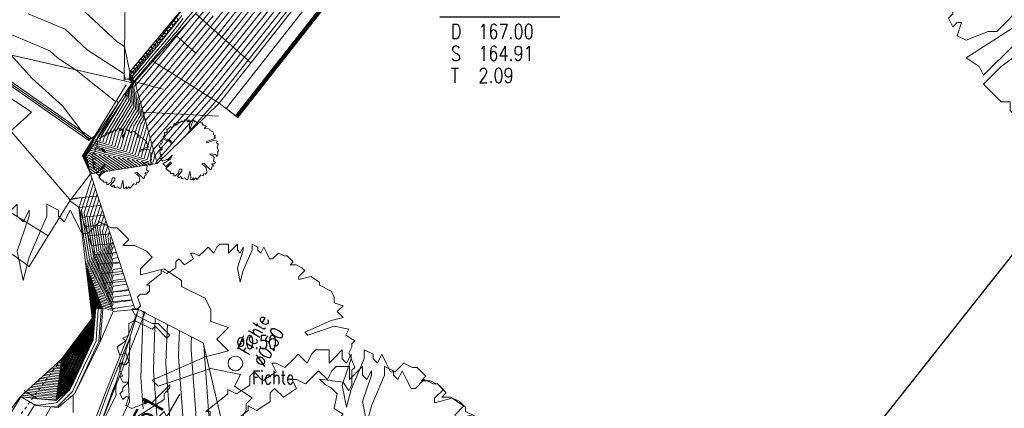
# Model space of a CAD drawing. Header units: metres. Extents: x 3490449 to 3490968, y 5754217 to 5754743.
# Tile 68 of 212: x 3490565 to 3490599, y 5754438 to 5754451. Entities that reach past the tile are written whole.
import ezdxf
from ezdxf.enums import TextEntityAlignment as Align

# ---------------------------------------------------------------- set-up
doc = ezdxf.new("R2010")
doc.units = ezdxf.units.M
doc.header["$LTSCALE"] = 0.25
doc.linetypes.add('Kartierung-07$0$AUSGEZOGEN', pattern=[0])
doc.linetypes.add('Kartierung-07$0$STRICHLINIE', pattern=[19.05, 12.7, -6.35])
for name, color, linetype, lineweight, true_color in [('Kartierung-07$0$$BOESCHUNG', 7, 'Continuous', 18, 0x82563a), ('Kartierung-07$0$$BRUCH', 7, 'Continuous', 18, 0x82563a), ('Kartierung-07$0$$HOEHEN_Haupt', 7, 'Continuous', 18, 0x82563a), ('Kartierung-07$0$$HOEHEN_Mittel', 7, 'Continuous', 18, 0x82563a), ('Kartierung-07$0$B_Bau', 7, 'Continuous', 18, 0x82563a), ('Kartierung-07$0$B_Baum', 7, 'Continuous', 18, 0x82563a), ('Kartierung-07$0$B_Befestigt', 7, 'Continuous', 18, 0x82563a), ('Kartierung-07$0$B_Boeschung_OK', 7, 'Continuous', 18, 0x82563a), ('Kartierung-07$0$B_Boeschung_UK', 7, 'Continuous', 18, 0x82563a), ('Kartierung-07$0$B_Gelaendeknick', 7, 'Continuous', 18, 0x82563a), ('Kartierung-07$0$B_Haus', 7, 'Kartierung-07$0$AUSGEZOGEN', 18, 0x82563a), ('Kartierung-07$0$B_Hecke', 7, 'Continuous', 18, 0x82563a), ('Kartierung-07$0$B_Mauer', 7, 'Kartierung-07$0$AUSGEZOGEN', 18, 0x82563a), ('Kartierung-07$0$B_Rinne', 7, 'Continuous', 18, 0x82563a), ('Kartierung-07$0$B_Schrift_Baum', 7, 'Continuous', 18, 0x82563a), ('Kartierung-07$0$B_Schrift_Baum_60Grad', 7, 'Continuous', 18, 0x82563a), ('Kartierung-07$0$B_Ueberdachung', 7, 'Kartierung-07$0$STRICHLINIE', 18, 0x82563a), ('Kartierung-07$0$B_Zaun', 7, 'Kartierung-07$0$AUSGEZOGEN', 18, 0x82563a), ('Kartierung-07$0$B_Zufahrt_Zugang', 7, 'Continuous', 18, 0x82563a), ('Kartierung-07$0$Hilfe_DGM', 7, 'Continuous', 18, 0x82563a)]:
    doc.layers.add(name, color=color, linetype=linetype, lineweight=lineweight, true_color=true_color)
doc.layers.add('Kartierung-07$0$B_MW-Leitung_Aus', color=7, linetype='Continuous', true_color=0x82563a)
doc.layers.add('Kartierung-07$0$B_Schachtschrift_SW_AUS', color=7, linetype='Continuous', true_color=0x82563a)
doc.layers.add('Kartierung-07$0$B_Schachtschrift_MW_HA_60Grad_AUS', color=7, linetype='Continuous')
doc.styles.add('Kartierung-07$0$STANDARD', font='romans.shx', dxfattribs={"width": 0.8})

# ---------------------------------------------------------------- blocks, each defined once
blk = doc.blocks.new('Kartierung-07$0$Zufahrt')
at = {"layer": 'Kartierung-07$0$B_Zufahrt_Zugang'}
for p, q in [((-0.7, -2.8), (0, 0)), ((0, 0), (0.7, -2.8)), ((-0.7, -2.8), (0.7, -2.8))]:
    blk.add_line(p, q, dxfattribs=at)
blk = doc.blocks.new('Kartierung-07$0$Hecke')
at = {"layer": 'Kartierung-07$0$B_Hecke'}
blk.add_lwpolyline([(-0.447, -0.197), (-0.472, -0.185), (-0.46, -0.147), (-0.472, -0.147), (-0.485, -0.16), (-0.497, -0.135), (-0.485, -0.122), (-0.485, -0.11), (-0.46, -0.085), (-0.485, -0.085), (-0.497, -0.06), (-0.485, -0.06), (-0.497, -0.035), (-0.497, -0.01), (-0.485, 0.003), (-0.485, -0.01), (-0.472, -0.01), (-0.46, 0.003), (-0.472, 0.04), (-0.497, 0.028), (-0.51, 0.065), (-0.472, 0.09), (-0.485, 0.103), (-0.46, 0.115), (-0.46, 0.14), (-0.46, 0.165), (-0.435, 0.178), (-0.36, 0.14), (-0.347, 0.153), (-0.297, 0.103), (-0.285, 0.115), (-0.335, 0.165), (-0.36, 0.165), (-0.435, 0.203), (-0.447, 0.228), (-0.422, 0.228), (-0.41, 0.24), (-0.422, 0.278), (-0.41, 0.29), (-0.385, 0.29), (-0.372, 0.303), (-0.372, 0.328), (-0.385, 0.328), (-0.322, 0.378), (-0.322, 0.39), (-0.297, 0.378), (-0.26, 0.403), (-0.26, 0.428), (-0.247, 0.44), (-0.222, 0.415), (-0.185, 0.44), (-0.197, 0.465), (-0.185, 0.465), (-0.16, 0.453), (-0.135, 0.478), (-0.122, 0.49), (-0.097, 0.465), (-0.085, 0.49), (-0.072, 0.503), (-0.035, 0.503), (-0.035, 0.465), (-0.022, 0.478), (0.003, 0.503), (0.003, 0.478), (0.015, 0.465), (0.028, 0.49), (0.028, 0.478), (0.003, 0.403), (0.015, 0.34), (0.028, 0.39), (0.065, 0.478), (0.065, 0.503), (0.09, 0.49), (0.09, 0.478), (0.103, 0.465), (0.115, 0.49), (0.128, 0.465), (0.14, 0.44), (0.153, 0.44), (0.178, 0.465), (0.203, 0.453), (0.215, 0.453), (0.24, 0.428), (0.228, 0.415), (0.253, 0.415), (0.278, 0.403), (0.29, 0.39), (0.265, 0.365), (0.265, 0.353), (0.315, 0.365), (0.353, 0.34), (0.353, 0.328), (0.403, 0.303), (0.415, 0.278), (0.415, 0.253), (0.453, 0.24), (0.428, 0.215), (0.453, 0.19), (0.403, 0.178), (0.29, 0.128), (0.303, 0.115), (0.415, 0.153), (0.478, 0.14), (0.465, 0.115), (0.503, 0.09), (0.49, 0.078), (0.49, 0.065), (0.478, 0.04), (0.503, -0.022), (0.49, -0.035), (0.49, -0.097), (0.478, -0.122), (0.453, -0.085), (0.353, -0.072), (0.378, -0.097), (0.403, -0.11), (0.428, -0.135), (0.415, -0.197), (0.453, -0.222), (0.428, -0.247), (0.39, -0.247), (0.415, -0.285), (0.39, -0.297), (0.378, -0.347), (0.365, -0.347), (0.253, -0.235), (0.215, -0.247), (0.253, -0.272), (0.29, -0.31), (0.303, -0.385), (0.278, -0.422), (0.253, -0.41), (0.24, -0.447), (0.203, -0.435), (0.14, -0.51), (0.115, -0.485), (0.078, -0.522), (0.078, -0.485), (0.053, -0.51), (0.028, -0.51), (0.028, -0.46), (0.015, -0.372), (-0.022, -0.51), (-0.047, -0.51), (-0.072, -0.485), (-0.11, -0.497), (-0.135, -0.497), (-0.122, -0.472), (-0.147, -0.46), (-0.16, -0.485), (-0.197, -0.46), (-0.122, -0.372), (-0.122, -0.335), (-0.16, -0.335), (-0.185, -0.41), (-0.235, -0.447), (-0.26, -0.447), (-0.26, -0.41), (-0.31, -0.41), (-0.322, -0.397), (-0.322, -0.372), (-0.347, -0.372), (-0.397, -0.322), (-0.347, -0.272), (-0.297, -0.235), (-0.31, -0.21), (-0.397, -0.297), (-0.41, -0.272), (-0.447, -0.247), (-0.31, -0.16), (-0.31, -0.135), (-0.285, -0.11), (-0.285, -0.097), (-0.36, -0.172), (-0.385, -0.172), (-0.447, -0.197)], dxfattribs=at)
blk = doc.blocks.new('Kartierung-07$0$B_Schachtbeschriftung')
blk.add_line((0, 0), (8.186, 0))
at = {"style": 'Kartierung-07$0$STANDARD', "width": 0.8}
for s, p in [('D ', (0.75, -0.5)), ('S ', (0.75, -2)), ('T ', (0.75, -3.5))]:
    blk.add_text(s, height=1, dxfattribs=at).set_placement(p, align=Align.TOP_LEFT)
at = {"ltscale": 0.02, "style": 'Kartierung-07$0$STANDARD', "width": 0.8}
for tag, p, height in [('NUMMER', (0.759, 0.479), 1.5), ('DECKEL', (2.627, -1.5), 1), ('SOHLE', (2.625, -2.996), 1), ('TIEFE', (2.628, -4.501), 1)]:
    blk.add_attdef(tag, p, '', height=height, dxfattribs=at)
at = {"ltscale": 0.02, "style": 'Kartierung-07$0$STANDARD', "width": 0.8, "flags": 1}
blk.add_attdef('FOTO', (1.057, -6.131), '', height=1, dxfattribs=at)
blk = doc.blocks.new('Kartierung-07$0$B_Baum')
at = {"layer": 'Kartierung-07$0$B_Baum'}
blk.add_lwpolyline([(-0.4417, -0.1918), (-0.4667, -0.1793), (-0.4542, -0.1418), (-0.4667, -0.1418), (-0.4792, -0.1543), (-0.4917, -0.1293), (-0.4792, -0.1168), (-0.4792, -0.1043), (-0.4542, -0.0793), (-0.4792, -0.0793), (-0.4917, -0.0543), (-0.4792, -0.0543), (-0.4917, -0.0293), (-0.4917, -0.0043), (-0.4792, 0.0082), (-0.4792, -0.0043), (-0.4667, -0.0043), (-0.4542, 0.0082), (-0.4667, 0.0457), (-0.4917, 0.0332), (-0.5042, 0.0707), (-0.4667, 0.0957), (-0.4792, 0.1082), (-0.4542, 0.1207), (-0.4542, 0.1457), (-0.4542, 0.1707), (-0.4292, 0.1832), (-0.3542, 0.1457), (-0.3417, 0.1582), (-0.2917, 0.1082), (-0.2792, 0.1207), (-0.3292, 0.1707), (-0.3542, 0.1707), (-0.4292, 0.2082), (-0.4417, 0.2332), (-0.4167, 0.2332), (-0.4042, 0.2457), (-0.4167, 0.2832), (-0.4042, 0.2957), (-0.3792, 0.2957), (-0.3667, 0.3082), (-0.3667, 0.3332), (-0.3792, 0.3332), (-0.3167, 0.3832), (-0.3167, 0.3957), (-0.2917, 0.3832), (-0.2542, 0.4082), (-0.2542, 0.4332), (-0.2417, 0.4457), (-0.2167, 0.4207), (-0.1792, 0.4457), (-0.1917, 0.4707), (-0.1792, 0.4707), (-0.1542, 0.4582), (-0.1292, 0.4832), (-0.1167, 0.4957), (-0.0917, 0.4707), (-0.0792, 0.4957), (-0.0667, 0.5082), (-0.0292, 0.5082), (-0.0292, 0.4707), (-0.0167, 0.4832), (0.0083, 0.5082), (0.0083, 0.4832), (0.0208, 0.4707), (0.0333, 0.4957), (0.0333, 0.4832), (0.0083, 0.4082), (0.0208, 0.3457), (0.0333, 0.3957), (0.0708, 0.4832), (0.0708, 0.5082), (0.0958, 0.4957), (0.0958, 0.4832), (0.1083, 0.4707), (0.1208, 0.4957), (0.1333, 0.4707), (0.1458, 0.4457), (0.1583, 0.4457), (0.1833, 0.4707), (0.2083, 0.4582), (0.2208, 0.4582), (0.2458, 0.4332), (0.2333, 0.4207), (0.2583, 0.4207), (0.2833, 0.4082), (0.2958, 0.3957), (0.2708, 0.3707), (0.2708, 0.3582), (0.3208, 0.3707), (0.3583, 0.3457), (0.3583, 0.3332), (0.4083, 0.3082), (0.4208, 0.2832), (0.4208, 0.2582), (0.4583, 0.2457), (0.4333, 0.2207), (0.4583, 0.1957), (0.4083, 0.1832), (0.2958, 0.1332), (0.3083, 0.1207), (0.4208, 0.1582), (0.4833, 0.1457), (0.4708, 0.1207), (0.5083, 0.0957), (0.4958, 0.0832), (0.4958, 0.0707), (0.4833, 0.0457), (0.5083, -0.0168), (0.4958, -0.0293), (0.4958, -0.0918), (0.4833, -0.1168), (0.4583, -0.0793), (0.3583, -0.0668), (0.3833, -0.0918), (0.4083, -0.1043), (0.4333, -0.1293), (0.4208, -0.1918), (0.4583, -0.2168), (0.4333, -0.2418), (0.3958, -0.2418), (0.4208, -0.2793), (0.3958, -0.2918), (0.3833, -0.3418), (0.3708, -0.3418), (0.2583, -0.2293), (0.2208, -0.2418), (0.2583, -0.2668), (0.2958, -0.3043), (0.3083, -0.3793), (0.2833, -0.4168), (0.2583, -0.4043), (0.2458, -0.4418), (0.2083, -0.4293), (0.1458, -0.5043), (0.1208, -0.4793), (0.0833, -0.5168), (0.0833, -0.4793), (0.0583, -0.5043), (0.0333, -0.5043), (0.0333, -0.4543), (0.0208, -0.3668), (-0.0167, -0.5043), (-0.0417, -0.5043), (-0.0667, -0.4793), (-0.1042, -0.4918), (-0.1292, -0.4918), (-0.1167, -0.4668), (-0.1417, -0.4543), (-0.1542, -0.4793), (-0.1917, -0.4543), (-0.1167, -0.3668), (-0.1167, -0.3293), (-0.1542, -0.3293), (-0.1792, -0.4043), (-0.2292, -0.4418), (-0.2542, -0.4418), (-0.2542, -0.4043), (-0.3042, -0.4043), (-0.3167, -0.3918), (-0.3167, -0.3668), (-0.3417, -0.3668), (-0.3917, -0.3168), (-0.3417, -0.2668), (-0.2917, -0.2293), (-0.3042, -0.2043), (-0.3917, -0.2918), (-0.4042, -0.2668), (-0.4417, -0.2418), (-0.3042, -0.1543), (-0.3042, -0.1293), (-0.2792, -0.1043), (-0.2792, -0.0918), (-0.3542, -0.1668), (-0.3792, -0.1668), (-0.4417, -0.1918)], dxfattribs=at)

msp = doc.modelspace()

# ---------------------------------------------------------------- linework, layer by layer
at = {"layer": 'Kartierung-07$0$$BOESCHUNG', "ltscale": 0.02}
for p, q in [((3490571.355, 5754451.667, 166.593), (3490573.24, 5754449.982)), ((3490570.689, 5754450.921, 166.617), (3490571.363, 5754450.318, 108.451)), ((3490569.899, 5754450.038, 166.646), (3490572.162, 5754448.609, 165.12)), ((3490569.287, 5754449.34, 166.66), (3490570.254, 5754449.082, 108.494)), ((3490569.568, 5754448.298, -0.143), (3490572.139, 5754448.161, -1.526))]:
    msp.add_line(p, q, dxfattribs=at)
at = {"layer": 'Kartierung-07$0$$BRUCH', "ltscale": 0.02}
for p, q in [((3490572.162, 5754448.609), (3490577.832, 5754455.835)), ((3490572.712, 5754448.177), (3490578.384, 5754455.405)), ((3490578.463, 5754455.343), (3490572.791, 5754448.115)), ((3490573.904, 5754454.518), (3490569.899, 5754450.038)), ((3490569.108, 5754449.672), (3490572.54, 5754453.806)), ((3490568.952, 5754452.181), (3490568.919, 5754449.365)), ((3490563.249, 5754450.537), (3490567.748, 5754447.387)), ((3490563.29, 5754450.657), (3490568.919, 5754449.365)), ((3490569.899, 5754450.038), (3490569.287, 5754449.34)), ((3490569.088, 5754449.424), (3490569.108, 5754449.672)), ((3490568.919, 5754449.365), (3490569.192, 5754449.3)), ((3490569.088, 5754449.424), (3490569.192, 5754449.3)), ((3490569.287, 5754449.34), (3490570.039, 5754446.553)), ((3490567.495, 5754446.812), (3490568.991, 5754449.239)), ((3490569.192, 5754449.3), (3490567.557, 5754446.9)), ((3490572.162, 5754448.609), (3490572.712, 5754448.177)), ((3490567.495, 5754446.812), (3490567.774, 5754446.203)), ((3490567.071, 5754445.282), (3490567.774, 5754446.203)), ((3490567.774, 5754446.203), (3490569.297, 5754441.576)), ((3490567.373, 5754445.061), (3490567.071, 5754445.282)), ((3490567.827, 5754441.282), (3490567.373, 5754445.061)), ((3490567.953, 5754441.616), (3490567.866, 5754440.533)), ((3490568.192, 5754441.597), (3490567.953, 5754441.616)), ((3490566.775, 5754439.869), (3490567.827, 5754441.282)), ((3490568.192, 5754441.597), (3490568.102, 5754440.468)), ((3490568.102, 5754440.468), (3490568.547, 5754441.508)), ((3490569.408, 5754441.57), (3490568.305, 5754438.802)), ((3490568.528, 5754438.714), (3490569.408, 5754441.57)), ((3490568.547, 5754441.508), (3490569.297, 5754441.576)), ((3490569.297, 5754441.576), (3490569.408, 5754441.57)), ((3490567.866, 5754440.533), (3490567.047, 5754438.86)), ((3490567.24, 5754438.709), (3490568.102, 5754440.468)), ((3490572.496, 5754436.7), (3490571.615, 5754440.431)), ((3490565.386, 5754438.603), (3490565.905, 5754438.296)), ((3490565.981, 5754438.53), (3490565.386, 5754438.603)), ((3490567.047, 5754438.86), (3490566.592, 5754438.474)), ((3490566.67, 5754438.226), (3490567.24, 5754438.709)), ((3490568.305, 5754438.802), (3490567.926, 5754437.817)), ((3490568.162, 5754437.763), (3490568.528, 5754438.714)), ((3490565.905, 5754438.296), (3490566.67, 5754438.226)), ((3490566.592, 5754438.474), (3490565.981, 5754438.53))]:
    msp.add_line(p, q, dxfattribs=at)
at = {"layer": 'Kartierung-07$0$$HOEHEN_Haupt', "ltscale": 0.02}
for points in [[(3490568.775, 5754446.358), (3490568.059, 5754446.858), (3490568.797, 5754447.049), (3490569, 5754447.743), (3490569.159, 5754448.007), (3490569.196, 5754448.066), (3490569.26, 5754448.173), (3490569.361, 5754448.339), (3490569.318, 5754448.988), (3490569.373, 5754449.02), (3490569.849, 5754449.591), (3490570.116, 5754449.901), (3490571.098, 5754451.098), (3490571.915, 5754452.092)], [(3490573.13, 5754452.256), (3490572.004, 5754450.83), (3490571.484, 5754450.196), (3490570.857, 5754449.433), (3490569.676, 5754448.061), (3490569.643, 5754448.021), (3490569.639, 5754448.019), (3490569.642, 5754447.974), (3490569.635, 5754447.962), (3490569.63, 5754447.955), (3490569.628, 5754447.951), (3490569.617, 5754447.932), (3490569.3, 5754446.848), (3490568.861, 5754446.735), (3490569.287, 5754446.437)], [(3490569.798, 5754446.516), (3490569.662, 5754446.611), (3490569.803, 5754446.647), (3490569.912, 5754447.022), (3490571.035, 5754448.31), (3490571.598, 5754448.965), (3490571.869, 5754449.294), (3490572.094, 5754449.568), (3490574.2, 5754452.236)], [(3490570.838, 5754451.707), (3490569.841, 5754450.439), (3490569.656, 5754450.223), (3490569.284, 5754449.753), (3490569.149, 5754449.596), (3490569.162, 5754449.393), (3490569.232, 5754449.317), (3490569.208, 5754449.278), (3490569.171, 5754449.222), (3490569.057, 5754449.052), (3490569.079, 5754448.705), (3490568.885, 5754448.384), (3490568.761, 5754448.178), (3490568.691, 5754448.062), (3490568.383, 5754447.554), (3490568.294, 5754447.249), (3490567.781, 5754447.117), (3490567.75, 5754447.07), (3490567.723, 5754447.03), (3490567.707, 5754447.005), (3490567.666, 5754446.944), (3490567.642, 5754446.909), (3490567.601, 5754446.859), (3490567.576, 5754446.821), (3490567.69, 5754446.577), (3490567.725, 5754446.655), (3490568.263, 5754446.279)], [(3490575.561, 5754451.781), (3490573.154, 5754448.715), (3490572.724, 5754448.168), (3490572.724, 5754448.168)], [(3490575.61, 5754451.742), (3490574.994, 5754450.958), (3490572.773, 5754448.129), (3490572.773, 5754448.129)], [(3490564.801, 5754447.956), (3490567.045, 5754445.343), (3490567.081, 5754445.317), (3490567.102, 5754445.322), (3490567.489, 5754445.393), (3490567.381, 5754445.053), (3490567.671, 5754443.226), (3490567.638, 5754443.105), (3490567.624, 5754443.109), (3490567.801, 5754441.72), (3490567.786, 5754441.72), (3490567.837, 5754441.309), (3490567.835, 5754441.276), (3490567.834, 5754441.265), (3490567.83, 5754441.221), (3490566.895, 5754439.942), (3490566.849, 5754439.846), (3490566.805, 5754439.756), (3490566.754, 5754439.711), (3490566.685, 5754439.716), (3490566.616, 5754439.724)], [(3490568.059, 5754445.336), (3490567.826, 5754444.605), (3490568.004, 5754443.481), (3490567.816, 5754442.792), (3490567.735, 5754442.813), (3490567.878, 5754441.696), (3490567.822, 5754441.698), (3490567.862, 5754441.375), (3490567.853, 5754441.262), (3490567.85, 5754441.224), (3490567.838, 5754441.072), (3490567.106, 5754440.071), (3490566.978, 5754439.805), (3490566.859, 5754439.559), (3490566.718, 5754439.433), (3490566.526, 5754439.449), (3490566.336, 5754439.469)], [(3490568.358, 5754444.43), (3490568.27, 5754444.157), (3490568.337, 5754443.737), (3490567.994, 5754442.48), (3490567.846, 5754442.516), (3490567.954, 5754441.672), (3490567.858, 5754441.675), (3490567.887, 5754441.441), (3490567.872, 5754441.247), (3490567.866, 5754441.183), (3490567.846, 5754440.922), (3490567.317, 5754440.199), (3490567.107, 5754439.765), (3490566.912, 5754439.361), (3490566.681, 5754439.155), (3490566.367, 5754439.181), (3490566.056, 5754439.214)], [(3490568.656, 5754443.523), (3490568.537, 5754443.506), (3490568.172, 5754442.167), (3490567.958, 5754442.22), (3490568.031, 5754441.648), (3490567.894, 5754441.653), (3490567.912, 5754441.507), (3490567.89, 5754441.233), (3490567.883, 5754441.141), (3490567.854, 5754440.772), (3490567.528, 5754440.328), (3490567.237, 5754439.725), (3490566.965, 5754439.164), (3490566.645, 5754438.877), (3490566.208, 5754438.913), (3490565.776, 5754438.959)], [(3490568.954, 5754442.617), (3490568.542, 5754442.557), (3490568.35, 5754441.854), (3490568.069, 5754441.924), (3490568.107, 5754441.624), (3490567.93, 5754441.631), (3490567.937, 5754441.573), (3490567.909, 5754441.218), (3490567.899, 5754441.1), (3490567.861, 5754440.623), (3490567.739, 5754440.456), (3490567.366, 5754439.684), (3490567.018, 5754438.966), (3490566.608, 5754438.6), (3490566.05, 5754438.646), (3490565.496, 5754438.703)], [(3490569.253, 5754441.71), (3490568.547, 5754441.609), (3490568.528, 5754441.541), (3490568.18, 5754441.628), (3490568.184, 5754441.6), (3490568.137, 5754441.601), (3490568.132, 5754441.512), (3490568.098, 5754441.071), (3490568.096, 5754441.042), (3490568.089, 5754440.93), (3490568.054, 5754440.481), (3490567.695, 5754439.706), (3490567.644, 5754439.597), (3490567.602, 5754439.508), (3490567.235, 5754438.713), (3490567.226, 5754438.704), (3490567.185, 5754438.662), (3490567.18, 5754438.06)], [(3490568.713, 5754437.628), (3490569.105, 5754438.421), (3490569.062, 5754439.011), (3490569.104, 5754440.208), (3490569.119, 5754440.633), (3490568.958, 5754440.23), (3490568.944, 5754440.194), (3490568.75, 5754439.709), (3490568.377, 5754438.774), (3490568.254, 5754438.433), (3490568.028, 5754437.794)], [(3490571.216, 5754440.637), (3490571.207, 5754440.395), (3490571.2, 5754440.2), (3490571.415, 5754437.249)]]:
    msp.add_lwpolyline(points, dxfattribs=at)
at = {"layer": 'Kartierung-07$0$$HOEHEN_Mittel', "ltscale": 0.02}
for points in [[(3490568.57, 5754446.326), (3490567.739, 5754446.908), (3490568.596, 5754447.129), (3490568.753, 5754447.667), (3490568.972, 5754448.029), (3490569.022, 5754448.111), (3490569.11, 5754448.258), (3490569.248, 5754448.486), (3490569.201, 5754449.211), (3490569.222, 5754449.242), (3490569.229, 5754449.252), (3490569.281, 5754449.337), (3490569.272, 5754449.346), (3490569.271, 5754449.37), (3490569.805, 5754449.995), (3490569.862, 5754450.066), (3490570.735, 5754451.085), (3490570.974, 5754451.389), (3490571.603, 5754452.129)], [(3490569.082, 5754446.405), (3490568.54, 5754446.784), (3490569.099, 5754446.928), (3490569.37, 5754447.857), (3490569.44, 5754447.973), (3490569.456, 5754448), (3490569.485, 5754448.047), (3490569.529, 5754448.12), (3490569.511, 5754448.407), (3490569.535, 5754448.421), (3490569.745, 5754448.673), (3490570.56, 5754449.62), (3490571.329, 5754450.557), (3490571.968, 5754451.335), (3490572.701, 5754452.264)], [(3490569.184, 5754446.421), (3490568.7, 5754446.759), (3490569.199, 5754446.888), (3490569.493, 5754447.894), (3490569.534, 5754447.962), (3490569.543, 5754447.977), (3490569.56, 5754448.005), (3490569.586, 5754448.047), (3490569.575, 5754448.213), (3490569.589, 5754448.221), (3490569.71, 5754448.367), (3490570.709, 5754449.527), (3490571.406, 5754450.376), (3490571.986, 5754451.083), (3490572.915, 5754452.26)], [(3490573.344, 5754452.252), (3490572.022, 5754450.578), (3490571.561, 5754450.016), (3490571.005, 5754449.339), (3490569.848, 5754447.996), (3490569.697, 5754447.822), (3490569.4, 5754446.808), (3490569.021, 5754446.71), (3490569.389, 5754446.453)], [(3490573.558, 5754452.248), (3490572.04, 5754450.325), (3490571.638, 5754449.835), (3490571.154, 5754449.246), (3490570.145, 5754448.074), (3490569.751, 5754447.622), (3490569.501, 5754446.768), (3490569.181, 5754446.685), (3490569.491, 5754446.468)], [(3490569.594, 5754446.484), (3490569.342, 5754446.66), (3490569.602, 5754446.728), (3490569.805, 5754447.422), (3490570.442, 5754448.153), (3490571.302, 5754449.152), (3490571.715, 5754449.655), (3490572.058, 5754450.073), (3490573.772, 5754452.244)], [(3490569.696, 5754446.5), (3490569.502, 5754446.636), (3490569.702, 5754446.687), (3490569.858, 5754447.222), (3490570.738, 5754448.232), (3490571.45, 5754449.058), (3490571.792, 5754449.475), (3490572.076, 5754449.821), (3490573.986, 5754452.24)], [(3490569.901, 5754446.532), (3490569.823, 5754446.586), (3490569.903, 5754446.607), (3490569.966, 5754446.823), (3490571.331, 5754448.389), (3490571.747, 5754448.871), (3490571.946, 5754449.114), (3490572.112, 5754449.316), (3490574.415, 5754452.233)], [(3490570.003, 5754446.547), (3490569.983, 5754446.562), (3490570.004, 5754446.567), (3490570.02, 5754446.623), (3490571.628, 5754448.467), (3490571.895, 5754448.778), (3490572.023, 5754448.934), (3490572.13, 5754449.063), (3490574.629, 5754452.229)], [(3490570.991, 5754447.475), (3490571.925, 5754448.546), (3490572.043, 5754448.684), (3490572.1, 5754448.753), (3490572.148, 5754448.811), (3490574.843, 5754452.225)], [(3490567.433, 5754451.86), (3490568.676, 5754450.703), (3490568.933, 5754450.538), (3490569.101, 5754449.714), (3490569.132, 5754449.701), (3490569.11, 5754449.673), (3490569.108, 5754449.671), (3490569.125, 5754449.408), (3490569.216, 5754449.31), (3490569.202, 5754449.287), (3490569.154, 5754449.216), (3490569.009, 5754449), (3490569.023, 5754448.778), (3490568.81, 5754448.426), (3490568.674, 5754448.2), (3490568.597, 5754448.073), (3490568.26, 5754447.516), (3490568.194, 5754447.289), (3490567.812, 5754447.191), (3490567.77, 5754447.127), (3490567.733, 5754447.072), (3490567.71, 5754447.038), (3490567.655, 5754446.956), (3490567.623, 5754446.907), (3490567.59, 5754446.868), (3490567.558, 5754446.819), (3490567.707, 5754446.499), (3490567.735, 5754446.56), (3490568.161, 5754446.263)], [(3490568.877, 5754446.373), (3490568.22, 5754446.833), (3490568.898, 5754447.008), (3490569.123, 5754447.781), (3490569.253, 5754447.995), (3490569.283, 5754448.044), (3490569.335, 5754448.131), (3490569.417, 5754448.266), (3490569.382, 5754448.794), (3490569.427, 5754448.821), (3490569.814, 5754449.285), (3490570.264, 5754449.808), (3490571.175, 5754450.918), (3490571.933, 5754451.84)], [(3490572.714, 5754448.175), (3490572.714, 5754448.175), (3490572.786, 5754448.267), (3490575.551, 5754451.789)], [(3490575.571, 5754451.773), (3490573.522, 5754449.164), (3490572.734, 5754448.16), (3490572.734, 5754448.16)], [(3490575.58, 5754451.766), (3490573.89, 5754449.612), (3490572.744, 5754448.152), (3490572.744, 5754448.152)], [(3490575.59, 5754451.758), (3490574.258, 5754450.061), (3490572.753, 5754448.144), (3490572.753, 5754448.144)], [(3490575.6, 5754451.75), (3490574.626, 5754450.509), (3490572.763, 5754448.137), (3490572.763, 5754448.137)], [(3490575.62, 5754451.735), (3490575.362, 5754451.406), (3490572.783, 5754448.121), (3490572.783, 5754448.121)], [(3490565.647, 5754451.66), (3490566.908, 5754451.129), (3490567.66, 5754450.43), (3490568.922, 5754449.614), (3490568.959, 5754449.431), (3490569.088, 5754449.424), (3490569.199, 5754449.303), (3490569.195, 5754449.296), (3490569.137, 5754449.209), (3490568.961, 5754448.947), (3490568.967, 5754448.851), (3490568.735, 5754448.469), (3490568.587, 5754448.223), (3490568.503, 5754448.085), (3490568.136, 5754447.478), (3490568.093, 5754447.329), (3490567.843, 5754447.265), (3490567.789, 5754447.184), (3490567.743, 5754447.115), (3490567.714, 5754447.072), (3490567.644, 5754446.967), (3490567.603, 5754446.905), (3490567.58, 5754446.878), (3490567.541, 5754446.817), (3490567.725, 5754446.421), (3490567.746, 5754446.466), (3490568.059, 5754446.247)], [(3490570.883, 5754451.601), (3490570.139, 5754450.654), (3490569.725, 5754450.171), (3490569.457, 5754449.834), (3490569.19, 5754449.521), (3490569.199, 5754449.377), (3490569.248, 5754449.324), (3490569.215, 5754449.27), (3490569.188, 5754449.229), (3490569.105, 5754449.105), (3490569.136, 5754448.632), (3490568.96, 5754448.342), (3490568.848, 5754448.156), (3490568.784, 5754448.051), (3490568.507, 5754447.591), (3490568.395, 5754447.209), (3490567.751, 5754447.043), (3490567.731, 5754447.013), (3490567.714, 5754446.988), (3490567.703, 5754446.972), (3490567.678, 5754446.933), (3490567.662, 5754446.911), (3490567.611, 5754446.849), (3490567.594, 5754446.823), (3490567.672, 5754446.656), (3490567.715, 5754446.749), (3490568.366, 5754446.294)], [(3490568.468, 5754446.31), (3490567.705, 5754446.844), (3490567.654, 5754446.734), (3490567.612, 5754446.826), (3490567.621, 5754446.84), (3490567.682, 5754446.913), (3490567.689, 5754446.922), (3490567.7, 5754446.939), (3490567.704, 5754446.945), (3490567.711, 5754446.956), (3490567.72, 5754446.969), (3490568.495, 5754447.169), (3490568.63, 5754447.629), (3490568.878, 5754448.04), (3490568.935, 5754448.133), (3490569.035, 5754448.3), (3490569.192, 5754448.559), (3490569.153, 5754449.158), (3490569.205, 5754449.235), (3490569.222, 5754449.261), (3490569.264, 5754449.33), (3490569.235, 5754449.362), (3490569.23, 5754449.445), (3490569.631, 5754449.914), (3490569.793, 5754450.119), (3490570.437, 5754450.87), (3490570.928, 5754451.495)], [(3490571.17, 5754451.459), (3490571.021, 5754451.278), (3490569.967, 5754449.995), (3490569.883, 5754449.897), (3490569.319, 5754449.22), (3490569.254, 5754449.182), (3490569.304, 5754448.412), (3490569.185, 5754448.215), (3490569.109, 5754448.089), (3490569.066, 5754448.018), (3490568.877, 5754447.705), (3490568.696, 5754447.089), (3490567.899, 5754446.883), (3490568.673, 5754446.342)], [(3490568.98, 5754446.389), (3490568.38, 5754446.809), (3490568.998, 5754446.968), (3490569.247, 5754447.819), (3490569.347, 5754447.984), (3490569.369, 5754448.022), (3490569.41, 5754448.089), (3490569.473, 5754448.193), (3490569.447, 5754448.601), (3490569.481, 5754448.621), (3490569.78, 5754448.979), (3490570.412, 5754449.714), (3490571.252, 5754450.737), (3490571.951, 5754451.588)], [(3490567.956, 5754446.231), (3490567.756, 5754446.371), (3490567.743, 5754446.342), (3490567.523, 5754446.815), (3490567.57, 5754446.888), (3490567.583, 5754446.903), (3490567.633, 5754446.978), (3490567.718, 5754447.105), (3490567.752, 5754447.157), (3490567.808, 5754447.241), (3490567.874, 5754447.339), (3490567.992, 5754447.369), (3490568.013, 5754447.44), (3490568.41, 5754448.096), (3490568.5, 5754448.245), (3490568.661, 5754448.511), (3490568.71, 5754448.592), (3490568.686, 5754448.672), (3490568.658, 5754448.698), (3490568.62, 5754448.67), (3490567.288, 5754449.739), (3490566.643, 5754450.156), (3490566.383, 5754450.398), (3490565.092, 5754450.942)], [(3490565.055, 5754450.252), (3490565.779, 5754449.448), (3490566.814, 5754448.513), (3490567.593, 5754447.496), (3490567.735, 5754447.358), (3490567.739, 5754447.361), (3490567.746, 5754447.366), (3490567.749, 5754447.369), (3490567.758, 5754447.376), (3490567.786, 5754447.397), (3490567.917, 5754447.497), (3490567.882, 5754447.413), (3490567.865, 5754447.372), (3490567.826, 5754447.299), (3490567.824, 5754447.294), (3490567.816, 5754447.28), (3490567.762, 5754447.199), (3490567.721, 5754447.138), (3490567.622, 5754446.989), (3490567.563, 5754446.901), (3490567.56, 5754446.897), (3490567.505, 5754446.813), (3490567.76, 5754446.264), (3490567.766, 5754446.277), (3490567.854, 5754446.215)], [(3490567.661, 5754446.865), (3490567.637, 5754446.812), (3490567.629, 5754446.828), (3490567.631, 5754446.83), (3490567.661, 5754446.865)], [(3490567.821, 5754446.062), (3490567.47, 5754444.963), (3490567.737, 5754443.277), (3490567.673, 5754443.043), (3490567.646, 5754443.049), (3490567.816, 5754441.715), (3490567.793, 5754441.716), (3490567.842, 5754441.322), (3490567.838, 5754441.273), (3490567.837, 5754441.257), (3490567.832, 5754441.191), (3490566.937, 5754439.968), (3490566.875, 5754439.838), (3490566.816, 5754439.717), (3490566.747, 5754439.655), (3490566.653, 5754439.663), (3490566.56, 5754439.673)], [(3490567.94, 5754445.699), (3490567.648, 5754444.784), (3490567.871, 5754443.379), (3490567.745, 5754442.918), (3490567.69, 5754442.931), (3490567.847, 5754441.705), (3490567.808, 5754441.707), (3490567.852, 5754441.348), (3490567.846, 5754441.267), (3490567.843, 5754441.241), (3490567.835, 5754441.131), (3490567.022, 5754440.019), (3490566.926, 5754439.822), (3490566.837, 5754439.638), (3490566.732, 5754439.544), (3490566.589, 5754439.556), (3490566.448, 5754439.571)], [(3490567.88, 5754445.88), (3490567.559, 5754444.874), (3490567.804, 5754443.328), (3490567.709, 5754442.98), (3490567.668, 5754442.99), (3490567.832, 5754441.71), (3490567.801, 5754441.711), (3490567.847, 5754441.335), (3490567.842, 5754441.27), (3490567.84, 5754441.249), (3490567.833, 5754441.161), (3490566.98, 5754439.994), (3490566.9, 5754439.83), (3490566.827, 5754439.677), (3490566.74, 5754439.6), (3490566.621, 5754439.609), (3490566.504, 5754439.622)], [(3490568, 5754445.518), (3490567.737, 5754444.694), (3490567.937, 5754443.43), (3490567.78, 5754442.855), (3490567.713, 5754442.872), (3490567.862, 5754441.701), (3490567.815, 5754441.702), (3490567.857, 5754441.362), (3490567.849, 5754441.265), (3490567.847, 5754441.232), (3490567.836, 5754441.102), (3490567.064, 5754440.045), (3490566.952, 5754439.814), (3490566.848, 5754439.598), (3490566.725, 5754439.488), (3490566.558, 5754439.502), (3490566.392, 5754439.52)], [(3490564.566, 5754445.174), (3490566.329, 5754444.08)], [(3490568.179, 5754444.974), (3490568.004, 5754444.426), (3490568.137, 5754443.584), (3490567.887, 5754442.667), (3490567.78, 5754442.694), (3490567.908, 5754441.686), (3490567.836, 5754441.689), (3490567.872, 5754441.401), (3490567.86, 5754441.256), (3490567.857, 5754441.207), (3490567.841, 5754441.012), (3490567.191, 5754440.122), (3490567.03, 5754439.789), (3490566.88, 5754439.48), (3490566.703, 5754439.322), (3490566.462, 5754439.342), (3490566.224, 5754439.367)], [(3490568.119, 5754445.155), (3490567.915, 5754444.515), (3490568.07, 5754443.533), (3490567.851, 5754442.73), (3490567.757, 5754442.753), (3490567.893, 5754441.691), (3490567.829, 5754441.693), (3490567.867, 5754441.388), (3490567.857, 5754441.259), (3490567.853, 5754441.216), (3490567.84, 5754441.042), (3490567.149, 5754440.096), (3490567.004, 5754439.797), (3490566.869, 5754439.519), (3490566.711, 5754439.377), (3490566.494, 5754439.395), (3490566.28, 5754439.418)], [(3490568.238, 5754444.792), (3490568.093, 5754444.336), (3490568.204, 5754443.635), (3490567.923, 5754442.605), (3490567.802, 5754442.635), (3490567.924, 5754441.681), (3490567.844, 5754441.684), (3490567.877, 5754441.415), (3490567.864, 5754441.253), (3490567.86, 5754441.199), (3490567.843, 5754440.982), (3490567.233, 5754440.148), (3490567.056, 5754439.781), (3490566.891, 5754439.44), (3490566.696, 5754439.266), (3490566.431, 5754439.288), (3490566.168, 5754439.316)], [(3490568.298, 5754444.611), (3490568.182, 5754444.246), (3490568.27, 5754443.686), (3490567.958, 5754442.542), (3490567.824, 5754442.576), (3490567.939, 5754441.676), (3490567.851, 5754441.68), (3490567.882, 5754441.428), (3490567.868, 5754441.25), (3490567.863, 5754441.191), (3490567.844, 5754440.952), (3490567.275, 5754440.173), (3490567.081, 5754439.773), (3490566.901, 5754439.401), (3490566.689, 5754439.211), (3490566.399, 5754439.235), (3490566.112, 5754439.265)], [(3490568.477, 5754444.067), (3490568.448, 5754443.977), (3490568.47, 5754443.839), (3490568.065, 5754442.354), (3490567.891, 5754442.398), (3490567.985, 5754441.662), (3490567.872, 5754441.666), (3490567.897, 5754441.467), (3490567.879, 5754441.241), (3490567.873, 5754441.166), (3490567.849, 5754440.862), (3490567.402, 5754440.25), (3490567.159, 5754439.749), (3490566.933, 5754439.282), (3490566.667, 5754439.044), (3490566.304, 5754439.074), (3490565.944, 5754439.112)], [(3490568.417, 5754444.248), (3490568.359, 5754444.067), (3490568.404, 5754443.788), (3490568.03, 5754442.417), (3490567.869, 5754442.457), (3490567.97, 5754441.667), (3490567.865, 5754441.671), (3490567.892, 5754441.454), (3490567.875, 5754441.244), (3490567.87, 5754441.174), (3490567.847, 5754440.892), (3490567.36, 5754440.225), (3490567.133, 5754439.757), (3490566.923, 5754439.322), (3490566.674, 5754439.1), (3490566.335, 5754439.127), (3490566, 5754439.163)], [(3490568.596, 5754443.705), (3490568.536, 5754443.696), (3490568.136, 5754442.229), (3490567.935, 5754442.279), (3490568.015, 5754441.652), (3490567.887, 5754441.658), (3490567.907, 5754441.494), (3490567.886, 5754441.236), (3490567.88, 5754441.15), (3490567.852, 5754440.802), (3490567.486, 5754440.302), (3490567.211, 5754439.733), (3490566.954, 5754439.203), (3490566.652, 5754438.933), (3490566.24, 5754438.967), (3490565.832, 5754439.01)], [(3490568.537, 5754443.886), (3490568.536, 5754443.886), (3490568.101, 5754442.292), (3490567.913, 5754442.339), (3490568, 5754441.657), (3490567.88, 5754441.662), (3490567.902, 5754441.481), (3490567.883, 5754441.239), (3490567.876, 5754441.158), (3490567.85, 5754440.832), (3490567.444, 5754440.276), (3490567.185, 5754439.741), (3490566.944, 5754439.243), (3490566.659, 5754438.988), (3490566.272, 5754439.02), (3490565.888, 5754439.061)], [(3490568.716, 5754443.342), (3490568.538, 5754443.316), (3490568.208, 5754442.104), (3490567.98, 5754442.161), (3490568.046, 5754441.643), (3490567.901, 5754441.649), (3490567.917, 5754441.52), (3490567.894, 5754441.23), (3490567.886, 5754441.133), (3490567.855, 5754440.742), (3490567.571, 5754440.353), (3490567.262, 5754439.716), (3490566.976, 5754439.124), (3490566.638, 5754438.822), (3490566.177, 5754438.86), (3490565.72, 5754438.908)], [(3490567.586, 5754443.288), (3490567.604, 5754443.175), (3490567.602, 5754443.168), (3490567.601, 5754443.168), (3490567.786, 5754441.725), (3490567.779, 5754441.725), (3490567.832, 5754441.296), (3490567.831, 5754441.279), (3490567.83, 5754441.274), (3490567.829, 5754441.251), (3490566.853, 5754439.917), (3490566.823, 5754439.854), (3490566.795, 5754439.796), (3490566.762, 5754439.766), (3490566.716, 5754439.77), (3490566.671, 5754439.775)], [(3490568.835, 5754442.979), (3490568.54, 5754442.937), (3490568.279, 5754441.979), (3490568.025, 5754442.042), (3490568.077, 5754441.633), (3490567.915, 5754441.64), (3490567.927, 5754441.547), (3490567.901, 5754441.224), (3490567.893, 5754441.117), (3490567.858, 5754440.683), (3490567.655, 5754440.405), (3490567.314, 5754439.7), (3490566.997, 5754439.045), (3490566.623, 5754438.711), (3490566.113, 5754438.753), (3490565.608, 5754438.805)], [(3490568.775, 5754443.161), (3490568.539, 5754443.127), (3490568.243, 5754442.042), (3490568.002, 5754442.102), (3490568.061, 5754441.638), (3490567.908, 5754441.644), (3490567.922, 5754441.534), (3490567.898, 5754441.227), (3490567.889, 5754441.125), (3490567.857, 5754440.713), (3490567.613, 5754440.379), (3490567.288, 5754439.708), (3490566.986, 5754439.085), (3490566.63, 5754438.766), (3490566.145, 5754438.806), (3490565.664, 5754438.857)], [(3490568.895, 5754442.798), (3490568.541, 5754442.747), (3490568.314, 5754441.917), (3490568.047, 5754441.983), (3490568.092, 5754441.628), (3490567.923, 5754441.635), (3490567.932, 5754441.56), (3490567.905, 5754441.221), (3490567.896, 5754441.108), (3490567.86, 5754440.653), (3490567.697, 5754440.43), (3490567.34, 5754439.692), (3490567.008, 5754439.006), (3490566.616, 5754438.655), (3490566.081, 5754438.699), (3490565.552, 5754438.754)], [(3490569.014, 5754442.435), (3490568.543, 5754442.368), (3490568.386, 5754441.791), (3490568.091, 5754441.865), (3490568.123, 5754441.619), (3490567.937, 5754441.626), (3490567.942, 5754441.586), (3490567.912, 5754441.215), (3490567.903, 5754441.092), (3490567.863, 5754440.593), (3490567.782, 5754440.482), (3490567.392, 5754439.676), (3490567.029, 5754438.927), (3490566.601, 5754438.544), (3490566.018, 5754438.592), (3490565.44, 5754438.652)], [(3490569.074, 5754442.254), (3490568.544, 5754442.178), (3490568.421, 5754441.729), (3490568.114, 5754441.806), (3490568.138, 5754441.614), (3490567.944, 5754441.622), (3490567.947, 5754441.6), (3490567.916, 5754441.213), (3490567.906, 5754441.084), (3490567.864, 5754440.563), (3490567.824, 5754440.507), (3490567.417, 5754439.668), (3490567.04, 5754438.887), (3490566.594, 5754438.488), (3490565.986, 5754438.539), (3490565.48, 5754438.591), (3490565.4, 5754438.595), (3490565.065, 5754438.06), (3490565.006, 5754437.962), (3490565.219, 5754437.657), (3490565.221, 5754437.653), (3490565.68, 5754436.967)], [(3490565.409, 5754437.567), (3490565.843, 5754438.279), (3490565.868, 5754438.318), (3490565.912, 5754438.316), (3490565.972, 5754438.313), (3490566.618, 5754438.39), (3490566.763, 5754438.536), (3490567.072, 5754438.84), (3490567.122, 5754438.947), (3490567.454, 5754439.656), (3490567.866, 5754440.533), (3490567.909, 5754441.075), (3490567.92, 5754441.21), (3490567.952, 5754441.613), (3490567.951, 5754441.617), (3490568.153, 5754441.609), (3490568.136, 5754441.746), (3490568.457, 5754441.666), (3490568.545, 5754441.988), (3490569.133, 5754442.073)], [(3490566.018, 5754437.509), (3490566.422, 5754438.249), (3490566.654, 5754438.276), (3490566.995, 5754438.62), (3490567.154, 5754438.777), (3490567.362, 5754439.228), (3490567.549, 5754439.627), (3490567.781, 5754440.12), (3490567.96, 5754440.507), (3490567.978, 5754440.732), (3490567.997, 5754441.059), (3490568.002, 5754441.146), (3490568.018, 5754441.348), (3490568.033, 5754441.61), (3490568.169, 5754441.604), (3490568.158, 5754441.687), (3490568.493, 5754441.604), (3490568.546, 5754441.798), (3490569.193, 5754441.891)], [(3490566.727, 5754439.826), (3490566.748, 5754439.823), (3490566.769, 5754439.822), (3490566.784, 5754439.835), (3490566.797, 5754439.862), (3490566.811, 5754439.891), (3490567.827, 5754441.281), (3490567.827, 5754441.282), (3490567.827, 5754441.282), (3490567.827, 5754441.282), (3490567.82, 5754441.34)], [(3490569.569, 5754441.487), (3490569.525, 5754440.245), (3490569.49, 5754439.249), (3490569.567, 5754438.186)], [(3490569.98, 5754441.275), (3490569.946, 5754440.283), (3490569.918, 5754439.487), (3490570.029, 5754437.952)], [(3490570.392, 5754441.062), (3490570.366, 5754440.32), (3490570.345, 5754439.725), (3490570.491, 5754437.718)], [(3490570.804, 5754440.85), (3490570.787, 5754440.357), (3490570.773, 5754439.963), (3490570.953, 5754437.483)], [(3490571.634, 5754440.349), (3490571.877, 5754437.014)], [(3490568.643, 5754438.655), (3490568.635, 5754438.773), (3490568.646, 5754439.098), (3490568.572, 5754438.913), (3490568.498, 5754438.726), (3490568.168, 5754437.807), (3490568.153, 5754437.765), (3490568.151, 5754437.722), (3490568.127, 5754437.347), (3490568.33, 5754437.634), (3490568.198, 5754437.754), (3490568.643, 5754438.655)]]:
    msp.add_lwpolyline(points, dxfattribs=at)
at = {"layer": 'Kartierung-07$0$B_Bau', "ltscale": 0.02}
for points, elevation in [([(3490567.774, 5754446.203), (3490567.071, 5754445.282), (3490567.373, 5754445.061), (3490567.827, 5754441.282), (3490566.775, 5754439.869)], 167.478), ([(3490568.026, 5754445.437), (3490567.127, 5754445.356)], 164.926), ([(3490568.132, 5754445.115), (3490567.378, 5754445.047)], 164.926), ([(3490568.238, 5754444.794), (3490567.484, 5754444.725)], 164.926), ([(3490568.344, 5754444.472), (3490567.59, 5754444.403)], 164.926), ([(3490568.45, 5754444.15), (3490567.697, 5754444.082)], 164.926), ([(3490568.556, 5754443.828), (3490567.803, 5754443.76)], 164.926), ([(3490568.662, 5754443.507), (3490567.909, 5754443.438)], 164.926), ([(3490568.767, 5754443.185), (3490568.015, 5754443.117)], 164.926), ([(3490568.873, 5754442.863), (3490568.122, 5754442.795)], 164.926), ([(3490568.979, 5754442.541), (3490568.228, 5754442.473)], 164.926), ([(3490569.085, 5754442.22), (3490568.334, 5754442.151)], 164.926), ([(3490569.191, 5754441.898), (3490568.441, 5754441.83)], 164.926), ([(3490569.297, 5754441.576), (3490568.547, 5754441.508)], 164.926)]:
    msp.add_lwpolyline(points, dxfattribs=dict(at, elevation=elevation))
for points in [[(3490569.297, 5754441.576), (3490567.774, 5754446.203)], [(3490567.373, 5754445.061), (3490568.547, 5754441.508)]]:
    msp.add_lwpolyline(points, dxfattribs=at)
at = {"layer": 'Kartierung-07$0$B_Baum'}
msp.add_circle((3490572.711, 5754439.733, 164.303), 0.25, dxfattribs=at)
at = {"layer": 'Kartierung-07$0$B_Befestigt', "ltscale": 0.02}
for points, elevation in [([(3490569.088, 5754449.424), (3490569.108, 5754449.672), (3490572.54, 5754453.806), (3490576.182, 5754458.45)], 167.2), ([(3490563.29, 5754450.657), (3490568.919, 5754449.365)], 167.479), ([(3490569.088, 5754449.424), (3490569.192, 5754449.3), (3490567.557, 5754446.9)], 167.2), ([(3490568.919, 5754449.365), (3490569.192, 5754449.3)], 167.227)]:
    msp.add_lwpolyline(points, dxfattribs=dict(at, elevation=elevation))
for points in [[(3490568.952, 5754452.181), (3490568.919, 5754449.365)], [(3490567.774, 5754446.203), (3490567.495, 5754446.812)], [(3490568.102, 5754440.468), (3490568.547, 5754441.508)], [(3490569.408, 5754441.57), (3490569.297, 5754441.576)]]:
    msp.add_lwpolyline(points, dxfattribs=at)
at = {"layer": 'Kartierung-07$0$B_Boeschung_OK', "ltscale": 0.02, "elevation": 165.78}
msp.add_lwpolyline([(3490584.143, 5754467.142), (3490581.838, 5754464.563), (3490579.769, 5754461.796), (3490576.828, 5754458.068), (3490573.904, 5754454.518), (3490569.899, 5754450.038), (3490569.287, 5754449.34)], dxfattribs=at)
at = {"layer": 'Kartierung-07$0$B_Boeschung_UK', "ltscale": 0.02}
msp.add_lwpolyline([(3490572.162, 5754448.609), (3490577.832, 5754455.835), (3490583.905, 5754463.649), (3490585.194, 5754465.307), (3490585.684, 5754465.938)], dxfattribs=at)
at = {"layer": 'Kartierung-07$0$B_Gelaendeknick', "ltscale": 0.02, "elevation": 166.633}
msp.add_lwpolyline([(3490569.233, 5754449.246), (3490567.697, 5754446.914)], dxfattribs=at)
at = {"layer": 'Kartierung-07$0$B_Haus', "ltscale": 0.02, "elevation": 167.686}
msp.add_lwpolyline([(3490565.685, 5754443.036), (3490562.82, 5754445.099), (3490559.297, 5754440.26)], dxfattribs=at)
at = {"layer": 'Kartierung-07$0$B_Mauer', "ltscale": 0.02}
for points in [[(3490572.398, 5754448.424), (3490578.069, 5754455.651), (3490584.142, 5754463.465), (3490585.431, 5754465.123)], [(3490585.826, 5754464.816), (3490584.537, 5754463.158), (3490578.463, 5754455.343), (3490572.791, 5754448.115)], [(3490572.398, 5754448.424), (3490572.791, 5754448.115)], [(3490567.953, 5754441.616), (3490567.866, 5754440.533), (3490567.047, 5754438.86), (3490566.592, 5754438.474), (3490565.981, 5754438.53), (3490565.508, 5754438.81)], [(3490568.192, 5754441.597), (3490567.953, 5754441.616)], [(3490568.192, 5754441.597), (3490568.102, 5754440.468), (3490567.24, 5754438.709), (3490566.67, 5754438.226), (3490565.905, 5754438.296), (3490565.386, 5754438.603)], [(3490572.509, 5754436.238), (3490571.625, 5754435.061), (3490571.569, 5754435.017), (3490571.143, 5754434.576), (3490569.996, 5754433.836), (3490569.954, 5754433.836), (3490568.995, 5754433.726), (3490568.203, 5754434.221), (3490567.702, 5754435.155), (3490567.926, 5754437.817), (3490568.305, 5754438.802), (3490569.408, 5754441.57)], [(3490569.631, 5754441.481), (3490568.528, 5754438.714), (3490568.162, 5754437.763), (3490567.947, 5754435.206), (3490568.384, 5754434.391), (3490569.051, 5754433.974), (3490569.922, 5754434.074), (3490570.99, 5754434.763), (3490571.408, 5754435.196), (3490571.452, 5754435.23), (3490572.317, 5754436.382)], [(3490569.408, 5754441.57), (3490569.631, 5754441.481)]]:
    msp.add_lwpolyline(points, dxfattribs=at)
for centre in [(3490570.591, 5754451.355), (3490570.676, 5754451.457), (3490570.25, 5754450.945), (3490570.337, 5754451.046), (3490570.42, 5754451.15), (3490570.507, 5754451.251), (3490569.996, 5754450.642), (3490570.082, 5754450.743), (3490570.167, 5754450.845), (3490569.745, 5754450.338), (3490569.828, 5754450.439), (3490569.914, 5754450.54), (3490569.406, 5754449.932), (3490569.492, 5754450.035), (3490569.579, 5754450.136), (3490569.661, 5754450.237), (3490569.17, 5754449.614), (3490569.236, 5754449.727), (3490569.323, 5754449.828), (3490569.158, 5754449.483)]:
    msp.add_circle(centre, 0.065, dxfattribs=at)
at = {"layer": 'Kartierung-07$0$B_MW-Leitung_Aus', "ltscale": 0.02}
msp.add_line((3490588.289, 5754429.666), (3490612.641, 5754460.433), dxfattribs=at)
at = {"layer": 'Kartierung-07$0$B_Rinne', "ltscale": 0.02}
for points in [[(3490567.714, 5754447.338), (3490563.215, 5754450.488)], [(3490567.782, 5754447.436), (3490563.283, 5754450.586)], [(3490567.714, 5754447.338), (3490567.782, 5754447.436)]]:
    msp.add_lwpolyline(points, dxfattribs=at)
at = {"layer": 'Kartierung-07$0$B_Ueberdachung', "ltscale": 0.02}
msp.add_lwpolyline([(3490566.775, 5754439.869), (3490563.14, 5754434.929)], dxfattribs=at)
at = {"layer": 'Kartierung-07$0$B_Zaun', "ltscale": 0.02}
for points, elevation in [([(3490569.287, 5754449.34), (3490570.039, 5754446.553)], 165.78), ([(3490567.495, 5754446.812), (3490568.991, 5754449.239)], 167.457)]:
    msp.add_lwpolyline(points, dxfattribs=dict(at, elevation=elevation))
msp.add_lwpolyline([(3490570.382, 5754408.454), (3490576.151, 5754415.775), (3490577.23, 5754417.36), (3490582.705, 5754424.596), (3490587.047, 5754430.562), (3490579.288, 5754433.865), (3490572.496, 5754436.7), (3490571.615, 5754440.431)], dxfattribs=at)
at = {"layer": 'Kartierung-07$0$Hilfe_DGM', "ltscale": 0.02}
for points in [[(3490600.716, 5754452.533), (3490598.024, 5754456.332), (3490597.904, 5754456.197), (3490596.761, 5754457.213), (3490594.785, 5754454.696), (3490594.627, 5754454.819), (3490592.818, 5754459.123), (3490586.457, 5754464.054), (3490586.377, 5754465.526), (3490585.826, 5754464.816), (3490584.537, 5754463.158), (3490578.463, 5754455.343), (3490572.791, 5754448.115), (3490572.712, 5754448.177), (3490572.162, 5754448.609), (3490570.039, 5754446.553), (3490567.774, 5754446.203), (3490569.297, 5754441.576), (3490569.408, 5754441.57), (3490571.615, 5754440.431), (3490572.496, 5754436.7)], [(3490564.941, 5754438.025), (3490565.386, 5754438.603), (3490566.775, 5754439.869), (3490567.827, 5754441.282), (3490567.373, 5754445.061), (3490567.071, 5754445.282), (3490565.685, 5754443.036), (3490562.82, 5754445.099), (3490559.297, 5754440.26), (3490557.205, 5754442.14), (3490556.602, 5754441.361), (3490555.57, 5754440.113), (3490552.558, 5754435.969)]]:
    msp.add_lwpolyline(points, dxfattribs=at)

# ---------------------------------------------------------------- block references
at = {"layer": 'Kartierung-07$0$B_Baum'}
for p, xscale, yscale, zscale in [((3490602.91, 5754453.06, 318.017), 12, 12, 12), ((3490565.146, 5754437.028, 321.122), 16, 16, 16), ((3490572.711, 5754439.733, 320.451), 8, 8, 8), ((3490576.251, 5754434.096, 321.288), 12, 12, 12), ((3490576.945, 5754433.534, 320.94), 12, 12, 12)]:
    msp.add_blockref('Kartierung-07$0$B_Baum', p, dxfattribs=dict(at, xscale=xscale, yscale=yscale, zscale=zscale))
at = {"layer": 'Kartierung-07$0$B_Gelaendeknick', "ltscale": 0.02, "rotation": 146.1568415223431}
msp.add_blockref('Kartierung-07$0$Zufahrt', (3490563.618, 5754446.363), dxfattribs=at)
at = {"layer": 'Kartierung-07$0$B_Hecke', "ltscale": 0.02, "xscale": 2, "yscale": 2, "zscale": 2}
for p in [(3490571.131, 5754447.03), (3490568.846, 5754446.731)]:
    msp.add_blockref('Kartierung-07$0$Hecke', p, dxfattribs=at)
at = {"layer": 'Kartierung-07$0$B_Schachtschrift_MW_HA_60Grad_AUS', "ltscale": 0.02, "xscale": 0.4999999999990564, "yscale": 0.4999999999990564, "zscale": 0.4999999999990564, "rotation": 59.99999999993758}
msp.add_blockref('Kartierung-07$0$B_Schachtbeschriftung', (3490568.774, 5754435.14, -1.027), dxfattribs=at).add_auto_attribs({'NUMMER': 'M01651', 'DECKEL': '165.16', 'SOHLE': '163.89', 'TIEFE': '1.27'})
at = {"layer": 'Kartierung-07$0$B_Schachtschrift_SW_AUS', "ltscale": 0.02, "xscale": 0.5, "yscale": 0.5, "zscale": 0.5}
msp.add_blockref('Kartierung-07$0$B_Schachtbeschriftung', (3490579.677, 5754451.556, 1.41), dxfattribs=at).add_auto_attribs({'NUMMER': '90542049', 'DECKEL': '167.00', 'SOHLE': '164.91', 'TIEFE': '2.09'})

# ---------------------------------------------------------------- texts
at = {"layer": 'Kartierung-07$0$B_Schrift_Baum', "char_height": 0.45, "attachment_point": 1, "style": 'Kartierung-07$0$STANDARD'}
for s, insert, width in [('%%C0.50', (3490572.739, 5754440.681, 225.437), 2.55674), ('Fichte', (3490573.281, 5754439.478, -3.632), 1.15575)]:
    msp.add_mtext(s, dxfattribs=dict(at, insert=insert, width=width))
at = {"layer": 'Kartierung-07$0$B_Schrift_Baum_60Grad', "char_height": 0.45, "attachment_point": 1, "rotation": 60, "style": 'Kartierung-07$0$STANDARD'}
for s, insert, width in [('Fichte', (3490572.784, 5754440.21, -3.632), 1.15575), ('%%C0.50', (3490573.302, 5754439.805, 225.437), 2.55674)]:
    msp.add_mtext(s, dxfattribs=dict(at, insert=insert, width=width))

doc.saveas('drawing.dxf')
